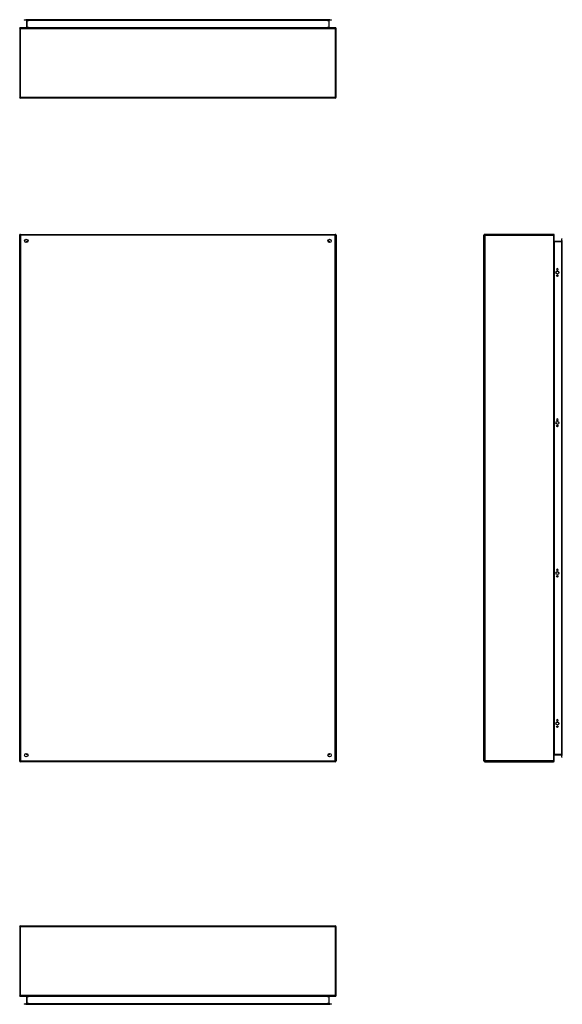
# Model space of a CAD drawing. Header units: inches. Extents: x 18 to 229, y 20 to 132.
# Tile 1 of 115: x 18 to 80, y 20 to 132. Entities that reach past the tile are written whole.
import ezdxf

# ---------------------------------------------------------------- set-up
doc = ezdxf.new("R2010")
doc.units = ezdxf.units.IN
doc.header["$MEASUREMENT"] = 0
doc.layers.add('Visible Edges(ANSI)', color=7, linetype='Continuous', lineweight=25)
doc.layers.add('Visible Tangent Edges(ANSI)', color=7, linetype='Continuous', lineweight=25)

msp = doc.modelspace()

# ---------------------------------------------------------------- linework, layer by layer
at = {"layer": 'Visible Edges(ANSI)'}
for p, q in [((18.63, 131.71), (18.82, 131.71)), ((18.63, 131.71), (18.63, 131.64)), ((18.82, 131.64), (18.63, 131.64)), ((53.41, 131.71), (18.82, 131.71)), ((53.41, 131.64), (18.82, 131.64)), ((18.91, 131.61), (18.91, 130.83)), ((53.32, 130.83), (53.32, 131.61)), ((53.41, 131.71), (53.6, 131.71)), ((53.6, 131.64), (53.41, 131.64)), ((53.6, 131.64), (53.6, 131.71)), ((18.12, 130.7), (18.12, 122.89)), ((54.02, 130.8), (18.21, 130.8)), ((54.12, 122.89), (54.12, 130.7)), ((54.02, 122.8), (18.21, 122.8)), ((18.12, 47.39), (18.12, 107.19)), ((18.21, 107.29), (54.02, 107.29)), ((19.02, 106.43), (19.01, 106.43)), ((53.22, 106.43), (53.21, 106.43)), ((54.12, 107.19), (54.12, 47.39)), ((70.92, 47.39), (70.92, 107.19)), ((78.83, 107.29), (71.02, 107.29)), ((78.92, 47.39), (78.92, 107.19)), ((79.74, 106.49), (78.96, 106.49)), ((79.77, 106.58), (79.77, 106.78)), ((79.84, 106.78), (79.77, 106.78)), ((79.77, 106.58), (79.77, 48)), ((79.84, 48), (79.84, 106.58)), ((18.98, 106.4), (18.98, 106.39)), ((53.25, 106.4), (53.25, 106.39)), ((79.19, 103.29), (79.19, 103.3)), ((79.37, 103.3), (79.37, 103.29)), ((79.19, 86.19), (79.19, 86.2)), ((79.37, 86.2), (79.37, 86.19)), ((79.19, 69.09), (79.19, 69.1)), ((79.37, 69.1), (79.37, 69.09)), ((79.19, 51.98), (79.19, 52)), ((79.37, 52), (79.37, 51.98)), ((18.98, 48.2), (18.98, 48.19)), ((53.25, 48.2), (53.25, 48.19)), ((54.02, 47.29), (18.21, 47.29)), ((19.01, 48.16), (19.02, 48.16)), ((53.21, 48.16), (53.22, 48.16)), ((71.02, 47.29), (78.83, 47.29)), ((78.96, 48.09), (79.74, 48.09)), ((79.77, 47.8), (79.77, 48)), ((79.77, 47.8), (79.84, 47.8)), ((18.12, 28.51), (18.12, 20.71)), ((18.21, 28.61), (54.02, 28.61)), ((54.12, 20.71), (54.12, 28.51)), ((18.21, 20.61), (54.02, 20.61)), ((18.91, 20.58), (18.91, 19.8)), ((53.32, 19.8), (53.32, 20.58)), ((18.63, 19.76), (18.82, 19.76)), ((18.63, 19.76), (18.63, 19.7)), ((18.82, 19.7), (18.63, 19.7)), ((53.41, 19.76), (18.82, 19.76)), ((18.82, 19.7), (53.41, 19.7)), ((53.41, 19.76), (53.6, 19.76)), ((53.6, 19.7), (53.41, 19.7)), ((53.6, 19.7), (53.6, 19.76))]:
    msp.add_line(p, q, dxfattribs=at)
at = {"layer": 'Visible Edges(ANSI)', "flags": 128}
for points in [[(18.91, 130.83), (18.91, 130.82), (18.91, 130.82), (18.91, 130.82), (18.91, 130.82), (18.91, 130.81), (18.91, 130.81), (18.91, 130.81), (18.91, 130.81), (18.91, 130.81), (18.91, 130.81), (18.9, 130.8), (18.9, 130.8), (18.9, 130.8), (18.9, 130.8), (18.9, 130.8), (18.9, 130.8), (18.89, 130.8), (18.89, 130.8), (18.89, 130.8), (18.89, 130.8), (18.89, 130.8), (18.89, 130.8), (18.88, 130.8), (18.88, 130.8)], [(53.35, 130.8), (53.35, 130.8), (53.34, 130.8), (53.34, 130.8), (53.34, 130.8), (53.34, 130.8), (53.34, 130.8), (53.34, 130.8), (53.33, 130.8), (53.33, 130.8), (53.33, 130.8), (53.33, 130.8), (53.33, 130.8), (53.33, 130.8), (53.33, 130.81), (53.32, 130.81), (53.32, 130.81), (53.32, 130.81), (53.32, 130.81), (53.32, 130.81), (53.32, 130.82), (53.32, 130.82), (53.32, 130.82), (53.32, 130.82), (53.32, 130.83)], [(78.96, 106.49), (78.95, 106.49), (78.95, 106.5), (78.95, 106.5), (78.95, 106.5), (78.94, 106.5), (78.94, 106.5), (78.94, 106.5), (78.94, 106.5), (78.94, 106.5), (78.93, 106.5), (78.93, 106.5), (78.93, 106.51), (78.93, 106.51), (78.93, 106.51), (78.93, 106.51), (78.93, 106.51), (78.93, 106.51), (78.93, 106.52), (78.93, 106.52), (78.93, 106.52), (78.92, 106.52), (78.92, 106.52), (78.92, 106.52), (78.92, 106.53)], [(18.88, 20.61), (18.88, 20.61), (18.89, 20.61), (18.89, 20.61), (18.89, 20.61), (18.89, 20.61), (18.89, 20.61), (18.89, 20.61), (18.9, 20.61), (18.9, 20.61), (18.9, 20.61), (18.9, 20.61), (18.9, 20.61), (18.9, 20.6), (18.91, 20.6), (18.91, 20.6), (18.91, 20.6), (18.91, 20.6), (18.91, 20.6), (18.91, 20.59), (18.91, 20.59), (18.91, 20.59), (18.91, 20.59), (18.91, 20.58), (18.91, 20.58)]]:
    msp.add_lwpolyline(points, dxfattribs=at)
at = {"layer": 'Visible Edges(ANSI)'}
for centre, radius in [((18.87, 106.54), 0.195), ((53.37, 106.54), 0.195), ((79.28, 102.94), 0.165), ((79.28, 102.59), 0.0935), ((79.28, 85.84), 0.165), ((79.28, 85.49), 0.0935), ((79.28, 68.74), 0.165), ((79.28, 68.39), 0.0935), ((79.28, 51.64), 0.165), ((79.28, 51.29), 0.0935), ((18.87, 48.04), 0.195), ((53.37, 48.04), 0.195)]:
    msp.add_circle(centre, radius, dxfattribs=at)
for centre, radius, start, end in [((18.88, 131.61), 0.031, 0, 90), ((53.35, 131.61), 0.031, 90, 180), ((18.21, 130.7), 0.099, 90, 180), ((54.02, 130.7), 0.099, 0, 90), ((18.21, 122.89), 0.099, 180, 270), ((54.02, 122.89), 0.099, 270, 0), ((18.21, 107.19), 0.099, 90, 180), ((19.01, 106.4), 0.031, 90, 180), ((53.22, 106.4), 0.031, 0, 90), ((54.02, 107.19), 0.099, 0, 90), ((71.02, 107.19), 0.099, 90, 180), ((78.83, 107.19), 0.099, 0, 90), ((79.74, 106.53), 0.031, 270, 0), ((79.28, 103.3), 0.0935, 0, 180), ((79.28, 103.29), 0.0935, 180, 0), ((79.28, 86.2), 0.0935, 0, 180), ((79.28, 86.19), 0.0935, 180, 0), ((79.28, 69.1), 0.0935, 0, 180), ((79.28, 69.09), 0.0935, 180, 0), ((79.28, 52), 0.0935, 0, 180), ((79.28, 51.98), 0.0935, 180, 0), ((19.01, 48.19), 0.031, 180, 270), ((53.22, 48.19), 0.031, 270, 0), ((18.21, 47.39), 0.099, 180, 270), ((54.02, 47.39), 0.099, 270, 0), ((71.02, 47.39), 0.099, 180, 270), ((78.83, 47.39), 0.099, 270, 0), ((78.96, 48.06), 0.031, 90, 180), ((79.74, 48.06), 0.031, 0, 90), ((18.21, 28.51), 0.099, 90, 180), ((54.02, 28.51), 0.099, 0, 90), ((18.21, 20.71), 0.099, 180, 270), ((53.35, 20.58), 0.031, 90, 180), ((54.02, 20.71), 0.099, 270, 0), ((18.88, 19.8), 0.031, 270, 0), ((53.35, 19.8), 0.031, 180, 270)]:
    msp.add_arc(centre, radius, start, end, dxfattribs=at)
at = {"layer": 'Visible Tangent Edges(ANSI)'}
for p, q in [((18.82, 131.64), (18.82, 131.71)), ((18.94, 131.61), (18.91, 131.61)), ((18.94, 131.64), (18.94, 131.61)), ((18.94, 130.83), (18.94, 131.61)), ((18.94, 131.61), (19.11, 131.61)), ((53.12, 131.61), (19.11, 131.61)), ((53.12, 131.61), (53.29, 131.61)), ((53.29, 131.61), (53.29, 131.64)), ((53.29, 131.61), (53.29, 130.83)), ((53.32, 131.61), (53.29, 131.61)), ((53.41, 131.71), (53.41, 131.64)), ((18.12, 130.7), (18.21, 130.7)), ((18.21, 130.8), (18.21, 130.7)), ((18.21, 130.7), (54.02, 130.7)), ((18.21, 122.89), (18.21, 130.7)), ((18.94, 130.83), (18.91, 130.83)), ((19.11, 130.83), (18.94, 130.83)), ((19.11, 130.83), (53.12, 130.83)), ((53.29, 130.83), (53.12, 130.83)), ((53.29, 130.83), (53.32, 130.83)), ((54.02, 130.7), (54.02, 130.8)), ((54.02, 130.7), (54.12, 130.7)), ((54.02, 130.7), (54.02, 122.89)), ((18.12, 122.89), (18.21, 122.89)), ((18.21, 122.89), (18.21, 122.8)), ((18.21, 122.89), (54.02, 122.89)), ((54.02, 122.89), (54.02, 122.8)), ((54.02, 122.89), (54.12, 122.89)), ((18.12, 107.19), (18.21, 107.19)), ((18.21, 107.29), (18.21, 107.19)), ((18.21, 107.19), (18.21, 47.39)), ((54.02, 107.19), (18.21, 107.19)), ((18.88, 106.53), (19.01, 106.43)), ((18.98, 106.4), (18.88, 106.53)), ((18.88, 106.53), (19.06, 106.53)), ((18.88, 106.53), (18.88, 106.43)), ((18.88, 106.35), (18.88, 106.43)), ((53.17, 106.53), (53.35, 106.53)), ((53.22, 106.43), (53.35, 106.53)), ((53.35, 106.53), (53.25, 106.4)), ((53.35, 106.43), (53.35, 106.53)), ((53.35, 106.43), (53.35, 106.35)), ((54.02, 107.29), (54.02, 107.19)), ((54.02, 47.39), (54.02, 107.19)), ((54.12, 107.19), (54.02, 107.19)), ((71.02, 107.19), (70.92, 107.19)), ((71.02, 107.29), (71.02, 107.19)), ((71.02, 107.19), (78.83, 107.19)), ((71.02, 107.19), (71.02, 47.39)), ((78.83, 107.29), (78.83, 107.19)), ((78.83, 107.19), (78.83, 47.39)), ((78.92, 107.19), (78.83, 107.19)), ((78.96, 106.49), (78.96, 106.46)), ((78.96, 106.46), (79.74, 106.46)), ((78.96, 48.12), (78.96, 106.46)), ((79.74, 106.46), (79.74, 106.49)), ((79.77, 106.46), (79.74, 106.46)), ((79.74, 106.46), (79.74, 48.12)), ((79.77, 106.58), (79.84, 106.58)), ((18.88, 48.16), (18.88, 48.24)), ((18.88, 48.06), (18.98, 48.19)), ((53.25, 48.19), (53.35, 48.06)), ((53.35, 48.24), (53.35, 48.16)), ((18.12, 47.39), (18.21, 47.39)), ((18.21, 47.39), (54.02, 47.39)), ((18.21, 47.29), (18.21, 47.39)), ((19.01, 48.16), (18.88, 48.06)), ((18.88, 48.16), (18.88, 48.06)), ((19.06, 48.06), (18.88, 48.06)), ((53.35, 48.06), (53.17, 48.06)), ((53.35, 48.06), (53.22, 48.16)), ((53.35, 48.06), (53.35, 48.16)), ((54.12, 47.39), (54.02, 47.39)), ((54.02, 47.29), (54.02, 47.39)), ((71.02, 47.39), (70.92, 47.39)), ((78.83, 47.39), (71.02, 47.39)), ((71.02, 47.39), (71.02, 47.29)), ((78.83, 47.39), (78.83, 47.29)), ((78.83, 47.39), (78.92, 47.39)), ((79.74, 48.12), (78.96, 48.12)), ((78.96, 48.09), (78.96, 48.12)), ((79.74, 48.12), (79.77, 48.12)), ((79.74, 48.09), (79.74, 48.12)), ((79.84, 48), (79.77, 48)), ((18.21, 28.51), (18.12, 28.51)), ((18.21, 28.51), (18.21, 28.61)), ((18.21, 20.71), (18.21, 28.51)), ((54.02, 28.51), (18.21, 28.51)), ((54.02, 28.51), (54.02, 28.61)), ((54.02, 28.51), (54.02, 20.71)), ((54.12, 28.51), (54.02, 28.51)), ((18.21, 20.71), (18.12, 20.71)), ((54.02, 20.71), (18.21, 20.71)), ((18.21, 20.71), (18.21, 20.61)), ((18.94, 20.58), (18.91, 20.58)), ((18.94, 19.8), (18.94, 20.58)), ((18.94, 20.58), (19.11, 20.58)), ((53.12, 20.58), (19.11, 20.58)), ((53.12, 20.58), (53.29, 20.58)), ((53.29, 20.58), (53.32, 20.58)), ((53.29, 20.58), (53.29, 19.8)), ((54.12, 20.71), (54.02, 20.71)), ((54.02, 20.61), (54.02, 20.71)), ((18.82, 19.7), (18.82, 19.76)), ((18.91, 19.8), (18.94, 19.8)), ((18.94, 19.8), (18.94, 19.76)), ((19.11, 19.8), (18.94, 19.8)), ((19.11, 19.8), (53.12, 19.8)), ((53.29, 19.8), (53.12, 19.8)), ((53.29, 19.8), (53.32, 19.8)), ((53.29, 19.76), (53.29, 19.8)), ((53.41, 19.76), (53.41, 19.7))]:
    msp.add_line(p, q, dxfattribs=at)
at = {"layer": 'Visible Tangent Edges(ANSI)', "flags": 128}
for points in [[(18.88, 130.8), (18.89, 130.8), (18.89, 130.8), (18.89, 130.8), (18.9, 130.8), (18.9, 130.8), (18.9, 130.8), (18.91, 130.8), (18.91, 130.8), (18.91, 130.8), (18.92, 130.8), (18.92, 130.8), (18.92, 130.8), (18.93, 130.8), (18.93, 130.81), (18.93, 130.81), (18.93, 130.81), (18.94, 130.81), (18.94, 130.81), (18.94, 130.81), (18.94, 130.82), (18.94, 130.82), (18.94, 130.82), (18.94, 130.82), (18.94, 130.83)], [(53.29, 130.83), (53.29, 130.82), (53.29, 130.82), (53.29, 130.82), (53.29, 130.82), (53.29, 130.81), (53.29, 130.81), (53.29, 130.81), (53.3, 130.81), (53.3, 130.81), (53.3, 130.81), (53.31, 130.8), (53.31, 130.8), (53.31, 130.8), (53.31, 130.8), (53.32, 130.8), (53.32, 130.8), (53.32, 130.8), (53.33, 130.8), (53.33, 130.8), (53.33, 130.8), (53.34, 130.8), (53.34, 130.8), (53.34, 130.8), (53.35, 130.8)], [(78.92, 106.53), (78.92, 106.52), (78.92, 106.52), (78.92, 106.52), (78.93, 106.51), (78.93, 106.51), (78.93, 106.51), (78.93, 106.5), (78.93, 106.5), (78.93, 106.5), (78.93, 106.49), (78.93, 106.49), (78.93, 106.49), (78.93, 106.48), (78.93, 106.48), (78.94, 106.48), (78.94, 106.47), (78.94, 106.47), (78.94, 106.47), (78.94, 106.47), (78.95, 106.47), (78.95, 106.47), (78.95, 106.46), (78.95, 106.46), (78.96, 106.46)], [(18.94, 20.58), (18.94, 20.58), (18.94, 20.59), (18.94, 20.59), (18.94, 20.59), (18.94, 20.59), (18.94, 20.6), (18.94, 20.6), (18.93, 20.6), (18.93, 20.6), (18.93, 20.6), (18.93, 20.6), (18.92, 20.61), (18.92, 20.61), (18.92, 20.61), (18.91, 20.61), (18.91, 20.61), (18.91, 20.61), (18.9, 20.61), (18.9, 20.61), (18.9, 20.61), (18.89, 20.61), (18.89, 20.61), (18.89, 20.61), (18.88, 20.61)]]:
    msp.add_lwpolyline(points, dxfattribs=at)
at = {"layer": 'Visible Tangent Edges(ANSI)'}
for centre, major_axis, start_param, end_param in [((78.96, 48.06), (0, 0.062), 0, 1.570796), ((53.35, 20.58), (-0.062, 0), 4.712389, 6.283185)]:
    msp.add_ellipse(centre, major_axis=major_axis, ratio=0.5, start_param=start_param, end_param=end_param, dxfattribs=at)

doc.saveas('drawing.dxf')
